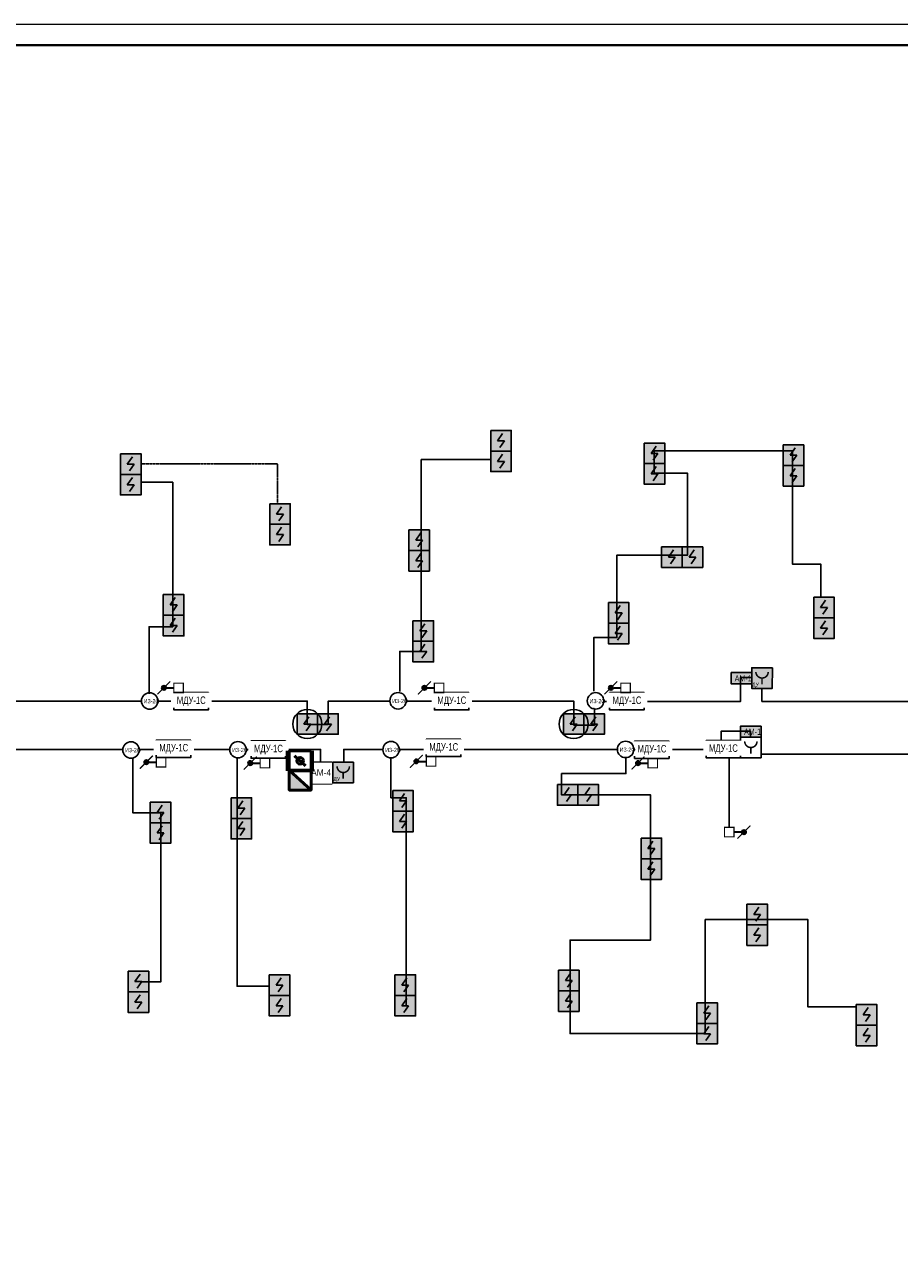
# Model space of a CAD drawing. Header units: millimetres. Extents: x -816133 to 919604, y 87941 to 147341.
# Tile 43 of 256: x -118927 to -97667, y 117641 to 147341. Entities that reach past the tile are written whole.
import ezdxf
from ezdxf.enums import TextEntityAlignment as Align

# ---------------------------------------------------------------- set-up
doc = ezdxf.new("R2010")
doc.units = ezdxf.units.MM
doc.set_wipeout_variables(frame=1)
doc.linetypes.add('-D1-02х01', pattern=[3, 2, -1])
for name, color, linetype, lineweight in [('_АПС_Оборудование', 1, 'Continuous', 30), ('RC-Извещатели_пожарные', 1, 'Continuous', 30), ('Графика', 253, 'Continuous', 20), ('ОС', 5, 'Continuous', 25), ('СОУЭ', 1, 'Continuous', 30), ('СС-011-ПОЖ-СИГНАЛИЗАЦИЯ', 1, 'Continuous', 30), ('УГО АПС и АПЗ$0$_АПС_Оборудование', 1, 'Continuous', 30), ('УГО АПС и АПЗ$0$СС-011-ПОЖ-СИГНАЛИЗАЦИЯ', 1, 'Continuous', 30)]:
    doc.layers.add(name, color=color, linetype=linetype, lineweight=lineweight)
for name, color, linetype in [('EI_HATCH_GALV', 7, 'Continuous'), ('АПС', 5, 'Continuous'), ('АПС_Оборудование', 1, 'Continuous'), ('ССПС', 5, 'Continuous'), ('формат', 250, 'Continuous')]:
    doc.layers.add(name, color=color, linetype=linetype)
doc.styles.add('1111', font='ARIALN.TTF')
doc.styles.add('Arial', font='arial.ttf', dxfattribs={"width": 0.9, "height": 700})
doc.styles.add('Arial Narrow', font='ARIALN.TTF', dxfattribs={"width": 0.9, "height": 600})
doc.styles.add('ISOCPEUR', font='isocpeur.ttf', dxfattribs={"height": 300})
doc.styles.get("Standard").update_dxf_attribs({"font": 'isocpeur.ttf', "width": 0.9})

# ---------------------------------------------------------------- blocks, each defined once
blk = doc.blocks.new('*U1162')
at = {"color": 0, "lineweight": 0}
blk.add_lwpolyline([(-841, 0), (0, 0), (0, 594), (-841, 594)], close=True, dxfattribs=at)
at = {"lineweight": 40}
blk.add_lwpolyline([(-821, 5), (-5, 5), (-5, 589), (-821, 589)], close=True, dxfattribs=at)
at = {"style": 'Arial', "width": 0.9, "flags": 8}
blk.add_attdef('FORMAT', (-36.87, 1.26), '', height=2.8, dxfattribs=at)
blk = doc.blocks.new('ам4')
at = {"layer": '_АПС_Оборудование', "lineweight": 40, "ltscale": 100}
blk.add_lwpolyline([(445835, -194248), (445327, -194248), (445327, -193740), (445835, -193740)], close=True, dxfattribs=at)
blk.add_wipeout([(445327, -193740), (445835, -193740), (445835, -194248), (445327, -194248)]).dxf.layer = 'АПС_Оборудование'
at = {"layer": '_АПС_Оборудование', "ltscale": 100, "insert": (445583, -193981), "char_height": 160, "attachment_point": 5, "style": 'Arial', "bg_fill": 2}
blk.add_mtext_dynamic_manual_height_columns('\\pxi-0.17961;АМ-4', width=363, gutter_width=174694, heights=[0], dxfattribs=at)
blk = doc.blocks.new('АМ-1')
at = {"lineweight": 40, "ltscale": 2, "true_color": 0xffffff}
h = blk.add_hatch(color=7, dxfattribs=at)
h.dxf.hatch_style = 1
h.paths.add_polyline_path([(2, 136), (506, 136), (506, 408), (2, 408)])
at = {"layer": 'ОС', "color": 1, "lineweight": 30}
blk.add_lwpolyline([(506, 408), (2, 408), (2, 136), (506, 136)], close=True, dxfattribs=at)
at = {"layer": 'ССПС', "color": 1, "lineweight": -2, "ltscale": 1000, "style": '1111', "width": 0.8}
blk.add_text('АМ-1', height=151, dxfattribs=at).set_placement((87, 194))
blk = doc.blocks.new('RC-UGO-IRA-01')
blk.add_wipeout([(2.5, 2.5), (2.5, -2.5), (-2.5, -2.5), (-2.5, 2.5)]).dxf.layer = 'RC-Извещатели_пожарные'
blk.add_wipeout([(-2.5, -2.5), (-2.5, 2.5), (2.5, 2.5), (2.5, -2.5)]).dxf.layer = 'RC-Извещатели_пожарные'
at = {"layer": 'RC-Извещатели_пожарные', "ltscale": 30}
blk.add_lwpolyline([(2.5, 2.5), (2.5, -2.5), (-2.5, -2.5), (-2.5, 2.5)], close=True, dxfattribs=at)
at = {"layer": 'RC-Извещатели_пожарные', "ltscale": 30, "const_width": 0.375}
blk.add_lwpolyline([(-1.5, 1.5, 1), (1.5, 1.5, 1)], format="xyb", dxfattribs=at)
blk.add_lwpolyline([(0, 0), (0, -1.5)], dxfattribs=at)
at = {"layer": 'RC-Извещатели_пожарные'}
blk.add_attdef('PSTN', text='', height=1.5, dxfattribs=at).set_placement((2.5, 2.5), align=Align.BOTTOM_CENTER)
blk = doc.blocks.new('_МДУ')
at = {"color": 1}
blk.add_wipeout([(-350, 175), (350, 175), (350, -175), (-350, -175)], dxfattribs=at)
at = {"layer": 'АПС', "color": 1, "lineweight": 30, "ltscale": 200}
blk.add_lwpolyline([(350, 175), (-350, 175), (-350, -175), (350, -175)], close=True, dxfattribs=at)
at = {"layer": 'АПС', "color": 0, "lineweight": 30, "ltscale": 200, "insert": (3, 0), "char_height": 151, "width": 668.29, "attachment_point": 5, "style": 'Arial Narrow', "bg_fill": 2}
blk.add_mtext('МДУ-1С', dxfattribs=at)
blk = doc.blocks.new('озк_выт')
at = {"layer": 'УГО АПС и АПЗ$0$_АПС_Оборудование', "ltscale": 200}
h = blk.add_hatch(color=5, dxfattribs=at)
h.dxf.hatch_style = 1
h.paths.add_polyline_path([(468756, -41333, 1), (468645, -41333, 1)])
at = {"color": 5, "const_width": 29.5}
blk.add_lwpolyline([(468544, -41177), (468661, -41294)], dxfattribs=at)
at = {"layer": 'УГО АПС и АПЗ$0$_АПС_Оборудование', "color": 5, "lineweight": 35, "ltscale": 200}
blk.add_line((468631, -41333), (468458, -41334), dxfattribs=at)
at = {"layer": 'УГО АПС и АПЗ$0$_АПС_Оборудование', "color": 5, "const_width": 29.5}
blk.add_lwpolyline([(468227, -41449), (468458, -41449), (468458, -41218), (468227, -41218)], close=True, dxfattribs=at)
blk.add_lwpolyline([(468740, -41373), (468857, -41490)], dxfattribs=at)
at = {"layer": 'УГО АПС и АПЗ$0$_АПС_Оборудование', "color": 5}
blk.add_circle((468700, -41333), 55.4, dxfattribs=at)
blk = doc.blocks.new('ИП 212-64 прот.R3')
at = {"layer": 'EI_HATCH_GALV', "lineweight": 30, "true_color": 0xffffff}
h = blk.add_hatch(color=7, dxfattribs=at)
h.dxf.hatch_style = 1
h.paths.add_polyline_path([(-2.5, 2.5), (2.5, 2.5), (2.5, -2.5), (-2.5, -2.5)])
at = {"color": 1, "linetype": 'ByBlock', "lineweight": -2}
for p, q in [((0.4, 1.77), (-0.83, 0)), ((-0.83, 0), (0.83, 0)), ((0.83, 0), (-0.31, -1.64))]:
    blk.add_line(p, q, dxfattribs=at)
at = {"color": 1, "linetype": 'ByBlock', "lineweight": -2, "ltscale": 0.1}
blk.add_lwpolyline([(-2.5, 2.5), (2.5, 2.5), (2.5, -2.5), (-2.5, -2.5)], close=True, dxfattribs=at)
blk = doc.blocks.new('УГО АПС и АПЗ$0$A$C0ED213A1')
blk.add_wipeout([(-200, 0), (0, -200), (200, 0), (0, 200)])
blk.add_circle((0, 0), 200)
at = {"layer": 'УГО АПС и АПЗ$0$СС-011-ПОЖ-СИГНАЛИЗАЦИЯ', "color": 1, "style": 'Arial Narrow', "width": 0.9}
blk.add_text('ИЗ-2О', height=100, dxfattribs=at).set_placement((-144, -55))
blk = doc.blocks.new('УДП')
at = {"color": 30}
blk.add_wipeout([(324223, -148669), (324222, -149169), (323722, -149169), (323723, -148669)], dxfattribs=at).dxf.layer = 'RC-Извещатели_пожарные'
blk.add_wipeout([(323722, -149169), (323723, -148669), (324223, -148669), (324222, -149169)], dxfattribs=at).dxf.layer = 'RC-Извещатели_пожарные'
at = {"layer": 'EI_HATCH_GALV', "lineweight": 30, "true_color": 0xffffff}
h = blk.add_hatch(color=7, dxfattribs=at)
h.dxf.hatch_style = 1
h.paths.add_polyline_path([(324223, -148669), (324222, -149169), (323722, -149169), (323723, -148669)])
at = {"layer": 'RC-Извещатели_пожарные', "color": 30, "ltscale": 30}
blk.add_lwpolyline([(324223, -148669), (324222, -149169), (323722, -149169), (323723, -148669)], close=True, dxfattribs=at)
at = {"layer": 'RC-Извещатели_пожарные', "color": 30, "ltscale": 30, "const_width": 37.5}
blk.add_lwpolyline([(323823, -148769, 1), (324123, -148769, 1)], format="xyb", dxfattribs=at)
blk.add_lwpolyline([(323972, -148919), (323972, -149069)], dxfattribs=at)
at = {"color": 30, "lineweight": 30, "style": 'Arial Narrow', "width": 0.9}
blk.add_text('ДУ', height=100, dxfattribs=at).set_placement((323814, -149078), align=Align.MIDDLE_CENTER)
blk = doc.blocks.new('авфывыа')
at = {"lineweight": 40, "ltscale": 2, "true_color": 0xffffff}
h = blk.add_hatch(color=7, dxfattribs=at)
h.dxf.hatch_style = 1
h.paths.add_polyline_path([(287340, 199930), (287843, 199930), (287843, 200202), (287340, 200202)])
at = {"layer": 'ОС', "color": 1, "lineweight": 30}
blk.add_lwpolyline([(287843, 200202), (287340, 200202), (287340, 199930), (287843, 199930)], close=True, dxfattribs=at)
at = {"layer": 'ССПС', "color": 1, "lineweight": -2, "ltscale": 1000, "style": '1111', "width": 0.8}
blk.add_text('АМ-1', height=151, dxfattribs=at).set_placement((287425, 199988))
blk = doc.blocks.new('СПЖ')
at = {"layer": 'Графика', "lineweight": 50}
blk.add_hatch(color=1, dxfattribs=at).paths.add_polyline_path([(304821, -36194), (304291, -35711), (304291, -36194)])
at = {"layer": 'Графика', "color": 1, "lineweight": 50}
blk.add_line((304291, -35711), (304821, -36194), dxfattribs=at)
blk.add_lwpolyline([(304821, -35711), (304821, -36194), (304291, -36194), (304291, -35711)], close=True, dxfattribs=at)
blk = doc.blocks.new('ДЗ')
at = {"layer": 'Графика', "color": 1, "lineweight": 50}
for p, q in [((304243, -36530), (304243, -37013)), ((304859, -36530), (304859, -37013)), ((304423, -36650), (304688, -36892))]:
    blk.add_line(p, q, dxfattribs=at)
blk.add_lwpolyline([(304821, -36530), (304821, -37013), (304291, -37013), (304291, -36530)], close=True, dxfattribs=at)
blk.add_circle((304556, -36771), 81.3, dxfattribs=at)
blk = doc.blocks.new('*U1208')
at = {"layer": 'EI_HATCH_GALV', "lineweight": 30, "true_color": 0xffffff}
h = blk.add_hatch(color=7, dxfattribs=at)
h.dxf.hatch_style = 1
h.paths.add_polyline_path([(-2.5, 2.5), (2.5, 2.5), (2.5, -2.5), (-2.5, -2.5)])
at = {"color": 1, "linetype": 'ByBlock', "lineweight": -2}
for p, q in [((0.4, 1.77), (-0.83, 0)), ((-0.83, 0), (0.83, 0)), ((0.83, 0), (-0.31, -1.64))]:
    blk.add_line(p, q, dxfattribs=at)
at = {"color": 1, "linetype": 'ByBlock', "lineweight": -2, "ltscale": 0.1}
blk.add_lwpolyline([(-2.5, 2.5), (2.5, 2.5), (2.5, -2.5), (-2.5, -2.5)], close=True, dxfattribs=at)
at = {"layer": 'RC-Извещатели_пожарные'}
blk.add_circle((0, 0), 3.54, dxfattribs=at)
at = {"layer": 'RC-Извещатели_пожарные', "style": 'ISOCPEUR'}
blk.add_attdef('PSTN', text='', height=2.5, dxfattribs=at).set_placement((5.33, 2.66), align=Align.BOTTOM_CENTER)

msp = doc.modelspace()

# ---------------------------------------------------------------- linework, layer by layer
at = {"layer": 'СС-011-ПОЖ-СИГНАЛИЗАЦИЯ', "linetype": '-D1-02х01'}
for p, q in [((-116093, 136670), (-112778, 136670)), ((-112778, 136670), (-112778, 135721))]:
    msp.add_line(p, q, dxfattribs=at)
at = {"layer": 'СС-011-ПОЖ-СИГНАЛИЗАЦИЯ', "ltscale": 100}
for points in [[(-105095, 131150), (-105095, 132451), (-104534, 132451), (-104534, 134456), (-102817, 134456), (-102817, 136443), (-103630, 136443), (-103630, 136985), (-100268, 136985), (-100268, 134239), (-99582, 134239), (-99582, 133444)], [(-109810, 131144), (-109810, 132115), (-109288, 132115), (-109288, 136774), (-107578, 136774)], [(-116295, 129528), (-116295, 128198), (-115614, 128198), (-115614, 124091), (-116075, 124091)], [(-113763, 129518), (-113763, 123984), (-112993, 123984)], [(-110023, 129532), (-110023, 128563), (-109651, 128563), (-109651, 123519)], [(-104314, 129535), (-104314, 129151), (-105878, 129151), (-105878, 128633), (-103715, 128633), (-103715, 125108), (-105671, 125108), (-105671, 122835), (-102387, 122835), (-102387, 125603), (-99892, 125603), (-99892, 123483), (-98717, 123483)]]:
    msp.add_lwpolyline(points, dxfattribs=at)
at = {"layer": 'СС-011-ПОЖ-СИГНАЛИЗАЦИЯ'}
for points in [[(-120139, 130910), (-112058, 130910), (-112058, 130342), (-111548, 130342), (-111548, 130910), (-105584, 130910), (-105584, 130327), (-105074, 130327), (-105074, 130904), (-101528, 130904), (-101528, 131485), (-101012, 131485), (-101012, 130904), (-95759, 130904)], [(-88800, 129620), (-101289, 129620), (-101289, 130181), (-101997, 130181), (-101997, 129738), (-111171, 129738), (-111171, 129179), (-111734, 129179), (-111734, 129738), (-120403, 129738)]]:
    msp.add_lwpolyline(points, dxfattribs=at)

# ---------------------------------------------------------------- block references
msp.add_blockref('АМ-1', (-101759, 131193))
at = {"layer": 'RC-Извещатели_пожарные', "xscale": 100, "yscale": 100, "zscale": 100}
msp.add_blockref('*U1208', (-112054, 130354), dxfattribs=at)
at = {"layer": 'СОУЭ', "color": 6, "xscale": 100, "yscale": 100, "zscale": 100}
for p in [(-107349, 137232), (-107349, 136732), (-103620, 136926), (-100244, 136882), (-116345, 136665), (-103620, 136426), (-100244, 136382), (-116345, 136165), (-112719, 135453), (-112719, 134953), (-109337, 134817), (-109337, 134317), (-103198, 134405), (-102698, 134405), (-115303, 133245), (-99503, 133182), (-104491, 133051), (-115303, 132745), (-109238, 132613), (-104491, 132551), (-99503, 132682), (-109238, 132113), (-111554, 130354), (-109730, 128489), (-105730, 128633), (-105230, 128633), (-115622, 128208), (-113658, 128313), (-113658, 127813), (-109730, 127989), (-115622, 127708), (-103698, 127332), (-103698, 126832), (-101125, 125727), (-101125, 125227), (-116159, 124102), (-112731, 124014), (-109676, 124014), (-105701, 124124), (-116159, 123602), (-105701, 123624), (-112731, 123514), (-109676, 123514), (-102340, 123334), (-98467, 123290), (-102340, 122834), (-98467, 122790)]:
    msp.add_blockref('ИП 212-64 прот.R3', p, dxfattribs=at)
at = {"layer": 'СС-011-ПОЖ-СИГНАЛИЗАЦИЯ', "lineweight": 30, "xscale": -1, "rotation": 180}
msp.add_blockref('озк_выт', (-570148, 86395), dxfattribs=at)
at = {"layer": 'формат', "xscale": 100, "yscale": 100, "zscale": 100}
msp.add_blockref('*U1162', (-59233, 87941), dxfattribs=at)

# ---------------------------------------------------------------- next in the draw order: block references
at = {"layer": '_АПС_Оборудование', "color": 0, "lineweight": 30, "xscale": 1.2, "yscale": 1.2, "zscale": 1.2}
for p in [(-114877, 130905), (-108548, 130905), (-104293, 130905), (-115303, 129753), (-113002, 129733), (-108744, 129772), (-103684, 129728)]:
    msp.add_blockref('_МДУ', p, dxfattribs=at)
at = {"layer": 'RC-Извещатели_пожарные', "xscale": 99.99999999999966, "yscale": 99.99999999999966, "zscale": 99.99999999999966, "rotation": 359.9525678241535}
msp.add_blockref('RC-UGO-IRA-01', (-101279, 129783), dxfattribs=at)
at = {"layer": 'СС-011-ПОЖ-СИГНАЛИЗАЦИЯ', "lineweight": 30}
for name, p in [('УДП', (-424980, 280389)), ('ам4', (-557288, 323157))]:
    msp.add_blockref(name, p, dxfattribs=at)
at = {"layer": 'УГО АПС и АПЗ$0$_АПС_Оборудование'}
for p in [(-109850, 130918), (-110020, 129730)]:
    msp.add_blockref('УГО АПС и АПЗ$0$A$C0ED213A1', p, dxfattribs=at)

# ---------------------------------------------------------------- next in the draw order: block references
at = {"layer": '_АПС_Оборудование', "color": 0, "lineweight": 30, "xscale": 1.2, "yscale": 1.2, "zscale": 1.2}
msp.add_blockref('_МДУ', (-101949, 129743), dxfattribs=at)
at = {"layer": 'RC-Извещатели_пожарные', "lineweight": 30}
for name, p in [('ДЗ', (-416786, 166232)), ('СПЖ', (-416786, 164945))]:
    msp.add_blockref(name, p, dxfattribs=at)
at = {"layer": 'СС-011-ПОЖ-СИГНАЛИЗАЦИЯ', "lineweight": 30, "xscale": -1}
for p in [(353161, 172564), (359490, 172564), (364019, 172564), (352735, 170761), (355259, 170738), (359294, 170780), (364680, 170738)]:
    msp.add_blockref('озк_выт', p, dxfattribs=at)
at = {"layer": 'СС-011-ПОЖ-СИГНАЛИЗАЦИЯ', "lineweight": 30}
msp.add_blockref('УДП', (-435155, 278095), dxfattribs=at)

# ---------------------------------------------------------------- next in the draw order: linework, layer by layer
at = {"layer": 'СС-011-ПОЖ-СИГНАЛИЗАЦИЯ', "color": 30}
msp.add_lwpolyline([(-101805, 127845), (-101805, 129519)], dxfattribs=at)

# ---------------------------------------------------------------- next in the draw order: block references
at = {"color": 6}
msp.add_blockref('авфывыа', (-388869, -69897), dxfattribs=at)
at = {"layer": 'УГО АПС и АПЗ$0$_АПС_Оборудование'}
for p in [(-115885, 130913), (-105053, 130915), (-116338, 129724), (-113739, 129729), (-104323, 129737)]:
    msp.add_blockref('УГО АПС и АПЗ$0$A$C0ED213A1', p, dxfattribs=at)

# ---------------------------------------------------------------- next in the draw order: linework, layer by layer
at = {"layer": 'СС-011-ПОЖ-СИГНАЛИЗАЦИЯ', "ltscale": 100}
msp.add_lwpolyline([(-115897, 131085), (-115897, 132715), (-115324, 132715), (-115324, 136225), (-116076, 136225)], dxfattribs=at)

# ---------------------------------------------------------------- next in the draw order: block references
at = {"layer": 'RC-Извещатели_пожарные', "xscale": 100, "yscale": 100, "zscale": 100}
msp.add_blockref('*U1208', (-105585, 130354), dxfattribs=at)
at = {"layer": 'СОУЭ', "color": 6, "xscale": 100, "yscale": 100, "zscale": 100}
msp.add_blockref('ИП 212-64 прот.R3', (-105085, 130354), dxfattribs=at)

doc.saveas('drawing.dxf')
